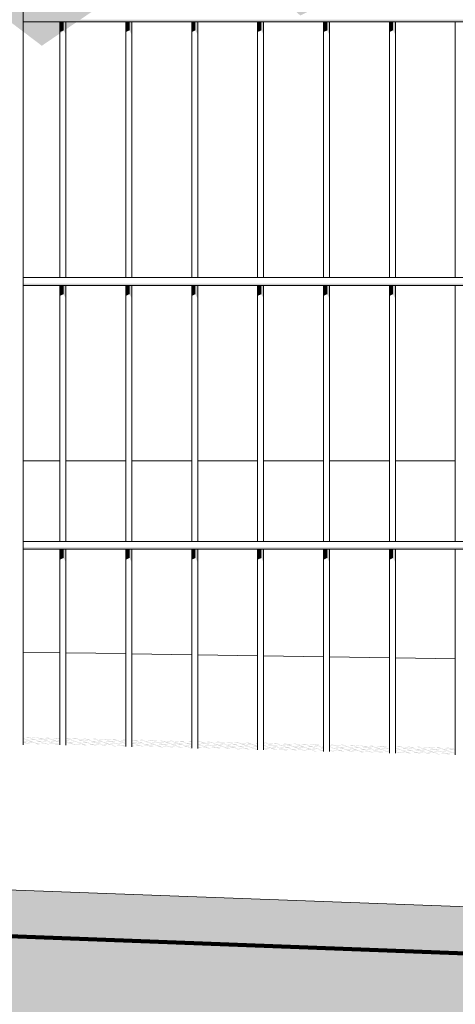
# Model space of a CAD drawing. Header units: metres. Extents: x -111 to -1, y -8 to 26.
# Tile 160 of 209: x -7.83 to -7.499, y -0.412 to 0.334. Entities that reach past the tile are written whole.
import ezdxf

# ---------------------------------------------------------------- set-up
doc = ezdxf.new("R2010")
doc.units = ezdxf.units.M
doc.header["$MEASUREMENT"] = 0
for name, color, linetype in [('40 Absturzsicherung', 7, 'Continuous'), ('60 Auffüllung gesamt', 7, 'Continuous'), ('60 Gelände 2D Übersicht', 7, 'Continuous'), ('60 Pflanzen außen', 7, 'Continuous'), ('80 Baukörperstudie', 7, 'Continuous'), ('94 Genehmigungsplanung Bemaßung', 7, 'Continuous')]:
    doc.layers.add(name, color=color, linetype=linetype)
doc.styles.add('ERSTELLTER_STIL_2', font='arial.ttf')
doc.dimstyles.new('ERSTELLTER_STIL__1', dxfattribs={"dimtxt": 0.25, "dimasz": 0.19, "dimexe": 0.18, "dimexo": 0.1, "dimgap": 0, "dimtad": 1, "dimtih": 1, "dimtoh": 1, "dimzin": 0, "dimdsep": 46, "dimtxsty": 'ERSTELLTER_STIL_2', "dimblk": 'ARROWHEAD_6', "dimblk1": 'ARROWHEAD_6', "dimblk2": 'ARROWHEAD_6', "dimcen": 0.09, "dimclrd": 7, "dimclre": 7, "dimclrt": 7, "dimazin": 0, "dimtfac": 1, "dimtdec": 4, "dimtmove": 0, "dimatfit": 3, "dimfxl": 1, "dimtolj": 1, "dimtzin": 0, "dimarcsym": 0})

# ---------------------------------------------------------------- blocks, each defined once
blk = doc.blocks.new('Laubbäume 27[6]_1', base_point=(-8.3502, -0.26678))
at = {"layer": '60 Pflanzen außen', "linetype": 'Continuous', "lineweight": 0, "true_color": 0xffffff}
blk.add_hatch(color=7, dxfattribs=at).paths.add_polyline_path([(-6.64752, 2.50646), (-6.8906, 2.5734), (-6.96756, 2.71812), (-7.12733, 2.91002), (-7.18542, 2.995), (-7.14426, 3.04708), (-7.09342, 3.00596), (-6.96027, 2.92919), (-6.96997, 2.81954), (-6.88766, 2.74556), (-6.80776, 2.84694), (-6.59229, 2.84966), (-6.57047, 3.08266), (-6.58014, 3.24714), (-6.53413, 3.36226), (-6.60675, 3.52126), (-6.74716, 3.60625), (-6.79558, 3.57885), (-6.81496, 3.52402), (-6.90625, 3.4876), (-6.93116, 3.62546), (-6.86336, 3.67754), (-6.77861, 3.81733), (-6.97954, 3.94828), (-6.93595, 4.14355), (-7.15867, 4.23952), (-7.24719, 4.35962), (-7.1661, 4.51419), (-7.24277, 4.83394), (-7.3857, 4.94448), (-7.49209, 4.98781), (-7.49292, 5.07974), (-7.55279, 5.21011), (-7.63106, 5.1785), (-7.73463, 5.25484), (-7.68589, 5.35888), (-7.64949, 5.50483), (-7.65905, 5.68246), (-7.7985, 5.69235), (-8.0234, 5.67094), (-8.19072, 5.63646), (-8.43624, 5.51818), (-8.46964, 5.38978), (-8.65561, 5.3569), (-8.67251, 5.30041), (-8.56553, 5.199), (-8.69627, 5.13651), (-8.78924, 5.12007), (-8.79215, 5.05428), (-8.88406, 5.01482), (-9.03041, 4.76483), (-9.00138, 4.58391), (-8.92875, 4.47206), (-8.90262, 4.36021), (-9.02173, 4.39312), (-9.14665, 4.4326), (-9.15877, 4.72866), (-9.33254, 4.92275), (-9.40808, 4.91289), (-9.59986, 4.54207), (-9.62892, 4.39976), (-9.72771, 4.27147), (-9.5678, 4.13856), (-9.3892, 3.94007), (-9.34933, 3.83147), (-9.41851, 3.71744), (-9.51047, 3.75446), (-9.56292, 3.81782), (-9.57159, 3.67116), (-9.61518, 3.5988), (-9.73895, 3.71082), (-9.86196, 3.72222), (-9.82015, 3.4759), (-10.09722, 3.42274), (-10.24688, 3.33857), (-10.30272, 3.13327), (-10.31385, 2.96437), (-10.30969, 2.74173), (-10.30134, 2.56647), (-10.10892, 2.37224), (-10.12566, 2.28698), (-10.02945, 2.20171), (-10.03364, 2.06908), (-9.93847, 1.91046), (-9.77847, 1.818), (-9.93746, 1.66643), (-9.87054, 1.53853), (-9.81196, 1.64274), (-9.72683, 1.69483), (-9.64881, 1.50535), (-9.66102, 1.36564), (-9.55378, 1.34511), (-9.69904, 1.2022), (-9.76181, 1.07905), (-9.75346, 0.85168), (-9.57966, 0.88449), (-9.40744, 0.79057), (-9.39496, 0.63716), (-9.28238, 0.47547), (-9.19328, 0.37266), (-9.11497, 0.42006), (-9.07026, 0.7085), (-9.02842, 0.77955), (-8.97265, 0.72033), (-8.90292, 0.74796), (-8.86257, 0.76139), (-8.87501, 0.92164), (-8.74949, 1.044), (-8.67977, 1.04399), (-8.52986, 0.98477), (-8.46711, 0.96897), (-8.29581, 0.81647), (-8.25052, 0.49709), (-8.28452, 0.38212), (-8.26188, 0.22882), (-8.27322, 0.08829), (-8.26189, 0.04997), (-8.27323, -0.01391), (-8.2619, -0.02668), (-8.28458, -0.17998), (-8.30725, -0.23108), (-8.26192, -0.21831), (-8.23926, -0.19276), (-8.1826, -0.23109), (-8.14861, -0.21832), (-8.13728, -0.20555), (-8.10328, -0.2311), (-8.09195, -0.24388), (-8.04663, -0.2311), (-8.01263, -0.23111), (-8.04662, -0.16723), (-8.0576, 0.09315), (-8.04659, 0.20324), (-8.05792, 0.21602), (-8.04658, 0.22879), (-8.06923, 0.3821), (-8.05255, 0.4573), (-7.94306, 0.413), (-7.8131, 0.31465), (-7.76952, 0.34425), (-7.75376, 0.41662), (-7.7085, 0.47254), (-7.67655, 0.3903), (-7.61702, 0.33762), (-7.54569, 0.37321), (-7.52194, 0.49337), (-7.53725, 0.72538), (-7.46144, 0.69769), (-7.48176, 0.80343), (-7.4207, 0.85825), (-7.39706, 0.93608), (-7.3153, 0.94428), (-7.30627, 0.87211), (-7.24777, 0.83099), (-7.24173, 0.69849), (-7.14894, 0.56142), (-7.02787, 0.73959), (-7.08636, 0.89722), (-7.21581, 1.09558), (-7.15493, 1.13251), (-6.98346, 0.93376), (-6.90881, 0.96345), (-7.0359, 1.15306), (-7.03428, 1.31754), (-6.95519, 1.26042), (-6.82, 1.40889), (-6.92085, 1.63962), (-6.86646, 1.65332), (-6.77358, 1.60306), (-6.69789, 1.67275), (-6.7711, 1.93568), (-6.71148, 2.04265), (-6.60978, 2.14133), (-6.58905, 2.27005)])
blk = doc.blocks.new('*D122', base_point=(-27236.13209, 0))
at = {"layer": '94 Genehmigungsplanung Bemaßung', "color": 7, "linetype": 'Continuous', "lineweight": 13}
for p, q in [((-17.34109, 9.38425), (-17.34109, 9.75925)), ((-2.34191, 9.38425), (-2.34191, 9.75925)), ((-17.24109, 9.67175), (-17.44109, 9.47175)), ((-2.44191, 9.47175), (-2.24191, 9.67175)), ((-17.34109, 9.57175), (-2.34191, 9.57175)), ((-2.34191, 9.57175), (-2.19191, 9.57175))]:
    blk.add_line(p, q, dxfattribs=at)
at = {"layer": '94 Genehmigungsplanung Bemaßung', "color": 7, "lineweight": 13, "insert": (-10.27049, 9.62175), "char_height": 0.25, "attachment_point": 7, "style": 'ERSTELLTER_STIL_2'}
blk.add_mtext('\\A1;{\\pql;\\fArial|b0|i0|c0|p0;\\W1.000000;15,00}', dxfattribs=at)
blk = doc.blocks.new('ARROWHEAD_6')
at = {"color": 0, "linetype": 'Continuous', "lineweight": 0}
for p, q in [((-0.5, -0.5), (0.5, 0.5)), ((0, 0), (-1, 0))]:
    blk.add_line(p, q, dxfattribs=at)

msp = doc.modelspace()

# ---------------------------------------------------------------- hatches: boundary and pattern name
at = {"layer": '40 Absturzsicherung', "linetype": 'Continuous', "lineweight": 0, "true_color": 0x000000}
for points in [[(-7.82734, 0.33441), (-7.82734, 0.33291), (-6.3427, 0.33291), (-6.3427, 0.33441)], [(-7.79936, 0.33291), (-7.79936, 0.32504), (-7.79657, 0.32632), (-7.79657, 0.33291)], [(-7.79484, 0.33291), (-7.79657, 0.33291), (-7.79657, 0.32632), (-7.79484, 0.32296)], [(-7.74936, 0.32504), (-7.74657, 0.32632), (-7.74657, 0.33291), (-7.74936, 0.33291)], [(-7.74657, 0.32632), (-7.74484, 0.32296), (-7.74484, 0.33291), (-7.74657, 0.33291)], [(-7.69936, 0.32504), (-7.69657, 0.32632), (-7.69657, 0.33291), (-7.69936, 0.33291)], [(-7.69657, 0.32632), (-7.69484, 0.32296), (-7.69484, 0.33291), (-7.69657, 0.33291)], [(-7.64936, 0.32504), (-7.64657, 0.32632), (-7.64657, 0.33291), (-7.64936, 0.33291)], [(-7.64657, 0.32632), (-7.64484, 0.32296), (-7.64484, 0.33291), (-7.64657, 0.33291)], [(-7.59936, 0.32504), (-7.59657, 0.32632), (-7.59657, 0.33291), (-7.59936, 0.33291)], [(-7.59657, 0.32632), (-7.59484, 0.32296), (-7.59484, 0.33291), (-7.59657, 0.33291)], [(-7.54936, 0.33291), (-7.54936, 0.32504), (-7.54657, 0.32632), (-7.54657, 0.33291)], [(-7.54657, 0.32632), (-7.54484, 0.32296), (-7.54484, 0.33291), (-7.54657, 0.33291)], [(-7.82734, 0.13441), (-7.82734, 0.13291), (-6.3427, 0.13291), (-6.3427, 0.13441)], [(-7.79936, 0.13291), (-7.79936, 0.12504), (-7.79657, 0.12632), (-7.79657, 0.13291)], [(-7.79484, 0.13291), (-7.79657, 0.13291), (-7.79657, 0.12632), (-7.79484, 0.12296)], [(-7.74936, 0.12504), (-7.74657, 0.12632), (-7.74657, 0.13291), (-7.74936, 0.13291)], [(-7.74657, 0.12632), (-7.74484, 0.12296), (-7.74484, 0.13291), (-7.74657, 0.13291)], [(-7.69936, 0.12504), (-7.69657, 0.12632), (-7.69657, 0.13291), (-7.69936, 0.13291)], [(-7.69657, 0.12632), (-7.69484, 0.12296), (-7.69484, 0.13291), (-7.69657, 0.13291)], [(-7.64936, 0.12504), (-7.64657, 0.12632), (-7.64657, 0.13291), (-7.64936, 0.13291)], [(-7.64657, 0.12632), (-7.64484, 0.12296), (-7.64484, 0.13291), (-7.64657, 0.13291)], [(-7.59936, 0.13291), (-7.59936, 0.12504), (-7.59657, 0.12632), (-7.59657, 0.13291)], [(-7.59657, 0.12632), (-7.59484, 0.12296), (-7.59484, 0.13291), (-7.59657, 0.13291)], [(-7.54936, 0.13291), (-7.54936, 0.12504), (-7.54657, 0.12632), (-7.54657, 0.13291)], [(-7.54657, 0.12632), (-7.54484, 0.12296), (-7.54484, 0.13291), (-7.54657, 0.13291)], [(-7.82734, -0.06559), (-7.82734, -0.06709), (-6.3427, -0.06709), (-6.3427, -0.06559)], [(-7.79936, -0.06709), (-7.79936, -0.07496), (-7.79657, -0.07368), (-7.79657, -0.06709)], [(-7.79657, -0.06709), (-7.79657, -0.07368), (-7.79484, -0.07704), (-7.79484, -0.06709)], [(-7.74936, -0.06709), (-7.74936, -0.07496), (-7.74657, -0.07368), (-7.74657, -0.06709)], [(-7.74657, -0.06709), (-7.74657, -0.07368), (-7.74484, -0.07704), (-7.74484, -0.06709)], [(-7.69936, -0.07496), (-7.69657, -0.07368), (-7.69657, -0.06709), (-7.69936, -0.06709)], [(-7.69657, -0.06709), (-7.69657, -0.07368), (-7.69484, -0.07704), (-7.69484, -0.06709)], [(-7.64936, -0.06709), (-7.64936, -0.07496), (-7.64657, -0.07368), (-7.64657, -0.06709)], [(-7.64657, -0.06709), (-7.64657, -0.07368), (-7.64484, -0.07704), (-7.64484, -0.06709)], [(-7.59936, -0.06709), (-7.59936, -0.07496), (-7.59657, -0.07368), (-7.59657, -0.06709)], [(-7.59657, -0.07368), (-7.59484, -0.07704), (-7.59484, -0.06709), (-7.59657, -0.06709)], [(-7.54657, -0.06709), (-7.54936, -0.06709), (-7.54936, -0.07496), (-7.54657, -0.07368)], [(-7.54657, -0.07368), (-7.54484, -0.07704), (-7.54484, -0.06709), (-7.54657, -0.06709)]]:
    msp.add_hatch(color=18, dxfattribs=at).paths.add_polyline_path(points)
at = {"layer": '60 Auffüllung gesamt', "linetype": 'Continuous', "lineweight": 18, "true_color": 0xffa8a8}
h = msp.add_hatch(dxfattribs=at)
h.set_pattern_fill('Boden__gewachsen_0001', color=21, style=0, pattern_type=2)
h.set_pattern_definition([(45, (-27236.1321, 0), (-0.2121320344, 0.2121320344), []), (45, (-27236.2028, 0.0707), (-0.424264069, 0.424264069), []), (45, (-27236.2735, 0.1414), (-0.424264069, 0.424264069), []), (135, (-27236.34423, 0.21213), (0.07071067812, 0.07071067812), [0.3, -0.3])])
h.paths.add_polyline_path([(-111.24357, -1.57011), (-104.7799, -1.5203), (-101.31768, -1.52609), (-81.13487, -1.68587), (-78.0305, -1.69231), (-73.09244, -1.29729), (-53.27611, -1.46265), (-37.93929, -1.20314), (-33.92505, -1.57994), (-30.57583, -1.539), (-30.52972, -1.53984), (-18.28291, -1.49433), (-18.17565, -1.49625), (-18.06839, -1.4982), (-17.96123, -1.50016), (-17.85431, -1.50214), (-17.74775, -1.50414), (-10.34333, -1.38075), (-2.34802, -1.24921), (-2.34802, -2.5), (-2.34191, -2.5), (-2.34191, -0.52415), (-2.7288, -0.51455), (-3.17547, -0.498), (-3.1746, -0.4985), (-3.1746, -0.5015), (-3.1772, -0.503), (-3.1798, -0.5015), (-3.1798, -0.4985), (-3.17872, -0.49788), (-3.18723, -0.49756), (-3.1856, -0.4985), (-3.1856, -0.5015), (-3.1882, -0.503), (-3.1908, -0.5015), (-3.1908, -0.4985), (-3.18906, -0.49749), (-16.61655, 0), (-17.18371, 0), (-17.23666, -0.00037), (-60.0718, -0.00885), (-60.91338, 0), (-63.38529, 0), (-64.41347, -0.00889), (-107.71378, -0.02367), (-108.63913, -0.02371), (-108.90479, -0.06194), (-111.24357, -0.84382)])
h.paths.add_polyline_path([(-10.9964, -0.56071), (-10.9938, -0.55921), (-10.9912, -0.56071), (-10.9912, -0.56371), (-10.9938, -0.56521), (-10.9964, -0.56371)], flags=0)
h.paths.add_polyline_path([(-10.9938, -0.76521), (-10.9964, -0.76371), (-10.9964, -0.76071), (-10.9938, -0.75921), (-10.9912, -0.76071), (-10.9912, -0.76371)], flags=0)
h.paths.add_polyline_path([(-10.9964, -0.36371), (-10.9964, -0.36071), (-10.9938, -0.35921), (-10.9912, -0.36071), (-10.9912, -0.36371), (-10.9938, -0.36521)], flags=0)
h.paths.add_polyline_path([(-10.9828, -0.56521), (-10.9854, -0.56371), (-10.9854, -0.56071), (-10.9828, -0.55921), (-10.9802, -0.56071), (-10.9802, -0.56371)], flags=0)
h.paths.add_polyline_path([(-10.9854, -0.36071), (-10.9828, -0.35921), (-10.9802, -0.36071), (-10.9802, -0.36371), (-10.9828, -0.36521), (-10.9854, -0.36371)], flags=0)
h.paths.add_polyline_path([(-10.9854, -0.76071), (-10.9828, -0.75921), (-10.9802, -0.76071), (-10.9802, -0.76371), (-10.9828, -0.76521), (-10.9854, -0.76371)], flags=0)
h.paths.add_polyline_path([(-3.1908, -1.0985), (-3.1882, -1.097), (-3.1856, -1.0985), (-3.1856, -1.1015), (-3.1882, -1.103), (-3.1908, -1.1015)], flags=0)
h.paths.add_polyline_path([(-3.1908, -0.7015), (-3.1908, -0.6985), (-3.1882, -0.697), (-3.1856, -0.6985), (-3.1856, -0.7015), (-3.1882, -0.703)], flags=0)
h.paths.add_polyline_path([(-3.1908, -0.8985), (-3.1882, -0.897), (-3.1856, -0.8985), (-3.1856, -0.9015), (-3.1882, -0.903), (-3.1908, -0.9015)], flags=0)
h.paths.add_polyline_path([(-3.1798, -0.7015), (-3.1798, -0.6985), (-3.1772, -0.697), (-3.1746, -0.6985), (-3.1746, -0.7015), (-3.1772, -0.703)], flags=0)
h.paths.add_polyline_path([(-3.1798, -1.1015), (-3.1798, -1.0985), (-3.1772, -1.097), (-3.1746, -1.0985), (-3.1746, -1.1015), (-3.1772, -1.103)], flags=0)
h.paths.add_polyline_path([(-3.1798, -0.8985), (-3.1772, -0.897), (-3.1746, -0.8985), (-3.1746, -0.9015), (-3.1772, -0.903), (-3.1798, -0.9015)], flags=0)
at = {"layer": '60 Auffüllung gesamt', "linetype": 'Continuous', "lineweight": 0, "true_color": 0x000000}
for points in [[(-7.82734, -0.20943), (-7.79936, -0.21038), (-7.79936, -0.21032), (-7.82734, -0.20937)], [(-7.82734, -0.20996), (-7.81923, -0.21016), (-7.79936, -0.21084), (-7.79936, -0.21078), (-7.8127, -0.21033), (-7.79936, -0.21065), (-7.79936, -0.21059), (-7.81985, -0.21008), (-7.82344, -0.20996), (-7.79936, -0.21055), (-7.79936, -0.21049), (-7.82734, -0.2098), (-7.82734, -0.20989), (-7.82637, -0.20992), (-7.82734, -0.2099)], [(-7.82734, -0.21029), (-7.82734, -0.21035), (-7.79936, -0.2113), (-7.79936, -0.21124)], [(-7.82734, -0.21081), (-7.79936, -0.21176), (-7.79936, -0.2117), (-7.82734, -0.21074)], [(-7.82734, -0.21115), (-7.79936, -0.21184), (-7.79936, -0.21178), (-7.82734, -0.21109)], [(-7.79936, -0.21221), (-7.79936, -0.21215), (-7.82203, -0.21138), (-7.79936, -0.21194), (-7.79936, -0.21188), (-7.82734, -0.21119), (-7.82734, -0.21126)], [(-7.79936, -0.21267), (-7.79936, -0.21261), (-7.82734, -0.21166), (-7.82734, -0.21172)], [(-7.82734, -0.21237), (-7.82734, -0.21244), (-7.79948, -0.21313), (-7.79936, -0.21313), (-7.79936, -0.21306), (-7.8001, -0.21304), (-7.82734, -0.21212), (-7.82734, -0.21218), (-7.80663, -0.21288)], [(-7.82734, -0.21247), (-7.82734, -0.21254), (-7.79936, -0.21323), (-7.79936, -0.21316)], [(-7.82734, -0.21264), (-7.79936, -0.21359), (-7.79936, -0.21353), (-7.82734, -0.21258)], [(-7.82734, -0.2131), (-7.79936, -0.21405), (-7.79936, -0.21399), (-7.82734, -0.21304)], [(-7.82734, -0.21376), (-7.82734, -0.21383), (-7.79936, -0.21452), (-7.79936, -0.21444), (-7.80228, -0.21435), (-7.79936, -0.21442), (-7.79936, -0.21435), (-7.80942, -0.2141), (-7.82734, -0.21349), (-7.82734, -0.21355), (-7.81595, -0.21394), (-7.82734, -0.21366), (-7.82734, -0.21373), (-7.80881, -0.21418), (-7.80521, -0.21431)], [(-7.82734, -0.21395), (-7.82734, -0.21401), (-7.79936, -0.21496), (-7.79936, -0.2149)], [(-7.82734, -0.21441), (-7.82734, -0.21447), (-7.80963, -0.21507), (-7.80298, -0.21524)], [(-7.80947, -0.21508), (-7.79936, -0.21542), (-7.79936, -0.21536), (-7.80282, -0.21524)], [(-7.79484, -0.21077), (-7.77009, -0.21138), (-7.74936, -0.21208), (-7.74936, -0.21202), (-7.76356, -0.21154), (-7.74936, -0.21189), (-7.74936, -0.21182), (-7.7707, -0.21129), (-7.7743, -0.21117), (-7.74936, -0.21179), (-7.74936, -0.21172), (-7.78145, -0.21093), (-7.79484, -0.21047), (-7.79484, -0.21054), (-7.78797, -0.21077), (-7.79484, -0.2106), (-7.79484, -0.21067), (-7.78083, -0.21101), (-7.77723, -0.21113), (-7.79484, -0.2107)], [(-7.79484, -0.21099), (-7.74936, -0.21254), (-7.74936, -0.21248), (-7.79484, -0.21093)], [(-7.79484, -0.21145), (-7.74936, -0.213), (-7.74936, -0.21294), (-7.79484, -0.21139)], [(-7.79484, -0.21205), (-7.77941, -0.21243), (-7.74936, -0.21346), (-7.74936, -0.21339), (-7.77289, -0.2126), (-7.74936, -0.21318), (-7.74936, -0.21311), (-7.78003, -0.21235), (-7.78363, -0.21223), (-7.74936, -0.21308), (-7.74936, -0.21301), (-7.79077, -0.21199), (-7.79484, -0.21185), (-7.79484, -0.21195), (-7.79015, -0.21207), (-7.78656, -0.21219), (-7.79484, -0.21199)], [(-7.79484, -0.21237), (-7.74936, -0.21391), (-7.74936, -0.21385), (-7.79484, -0.21231)], [(-7.79484, -0.21317), (-7.79484, -0.21334), (-7.78874, -0.21349), (-7.74936, -0.21483), (-7.74936, -0.21477), (-7.78221, -0.21365), (-7.74936, -0.21446), (-7.74936, -0.2144), (-7.78936, -0.21341), (-7.79295, -0.21329), (-7.75034, -0.21434), (-7.74936, -0.21437), (-7.74936, -0.2143), (-7.75096, -0.21426), (-7.79484, -0.21277), (-7.79484, -0.21283), (-7.75748, -0.2141)], [(-7.79484, -0.21374), (-7.74936, -0.21529), (-7.74936, -0.21523), (-7.79484, -0.21368)], [(-7.79484, -0.21466), (-7.74936, -0.2162), (-7.74936, -0.21614), (-7.79154, -0.21471), (-7.74936, -0.21575), (-7.74936, -0.21568), (-7.74954, -0.21568), (-7.75314, -0.21556), (-7.74936, -0.21565), (-7.74936, -0.21558), (-7.76028, -0.21531), (-7.79484, -0.21414), (-7.79484, -0.2142), (-7.76681, -0.21515), (-7.79484, -0.21446), (-7.79484, -0.21453), (-7.75966, -0.2154), (-7.75607, -0.21552), (-7.79484, -0.21456)], [(-7.79484, -0.21506), (-7.79484, -0.21512), (-7.75963, -0.21631), (-7.75299, -0.21648)], [(-7.79472, -0.21005), (-7.79474, -0.21008), (-7.74936, -0.21162), (-7.74936, -0.21156), (-7.79197, -0.21011)], [(-7.75947, -0.21632), (-7.74936, -0.21666), (-7.74936, -0.2166), (-7.75283, -0.21648)], [(-7.74484, -0.21132), (-7.69936, -0.21286), (-7.69936, -0.2128), (-7.74283, -0.21133), (-7.74484, -0.21128)], [(-7.74484, -0.21193), (-7.74484, -0.212), (-7.72094, -0.21259), (-7.69936, -0.21332), (-7.69936, -0.21326), (-7.71442, -0.21275), (-7.69936, -0.21312), (-7.69936, -0.21305), (-7.72156, -0.21251), (-7.72516, -0.21238), (-7.69936, -0.21302), (-7.69936, -0.21295), (-7.7323, -0.21214), (-7.74484, -0.21172), (-7.74484, -0.21178), (-7.73883, -0.21198), (-7.74484, -0.21183), (-7.74484, -0.2119), (-7.73168, -0.21222), (-7.72809, -0.21235)], [(-7.74484, -0.21223), (-7.69936, -0.21378), (-7.69936, -0.21372), (-7.74484, -0.21217)], [(-7.69936, -0.21424), (-7.69936, -0.21418), (-7.74484, -0.21263), (-7.74484, -0.21269)], [(-7.74484, -0.21322), (-7.74484, -0.21329), (-7.73027, -0.21365), (-7.69936, -0.2147), (-7.69936, -0.21464), (-7.72374, -0.21381), (-7.69936, -0.21441), (-7.69936, -0.21434), (-7.73089, -0.21356), (-7.73448, -0.21344), (-7.69936, -0.21431), (-7.69936, -0.21424), (-7.74163, -0.2132), (-7.74484, -0.21309), (-7.74484, -0.21319), (-7.74101, -0.21328), (-7.73742, -0.2134)], [(-7.69936, -0.21516), (-7.69936, -0.21509), (-7.74484, -0.21355), (-7.74484, -0.21361)], [(-7.74484, -0.21441), (-7.74484, -0.21457), (-7.7396, -0.2147), (-7.69936, -0.21607), (-7.69936, -0.21601), (-7.73307, -0.21486), (-7.69936, -0.2157), (-7.69936, -0.21563), (-7.74021, -0.21462), (-7.74381, -0.2145), (-7.70119, -0.21555), (-7.69936, -0.21561), (-7.69936, -0.21553), (-7.70181, -0.21547), (-7.74484, -0.21401), (-7.74484, -0.21407), (-7.70834, -0.21531)], [(-7.74484, -0.21498), (-7.69936, -0.21653), (-7.69936, -0.21647), (-7.74484, -0.21492)], [(-7.74484, -0.2158), (-7.74484, -0.2159), (-7.69936, -0.21745), (-7.69936, -0.21739), (-7.7424, -0.21592), (-7.69978, -0.21697), (-7.69936, -0.21699), (-7.69936, -0.21692), (-7.7004, -0.21689), (-7.70399, -0.21677), (-7.69936, -0.21688), (-7.69936, -0.21682), (-7.71114, -0.21653), (-7.74484, -0.21538), (-7.74484, -0.21544), (-7.71767, -0.21637), (-7.74484, -0.2157), (-7.74484, -0.21576), (-7.71052, -0.21661), (-7.70693, -0.21673)], [(-7.74484, -0.21636), (-7.70962, -0.21756), (-7.70298, -0.21772), (-7.74484, -0.2163)], [(-7.69484, -0.21256), (-7.64936, -0.21411), (-7.64936, -0.21404), (-7.69368, -0.21254), (-7.69484, -0.21251)], [(-7.69484, -0.21323), (-7.6718, -0.2138), (-7.64936, -0.21456), (-7.64936, -0.2145), (-7.66527, -0.21396), (-7.64936, -0.21435), (-7.64936, -0.21429), (-7.67242, -0.21372), (-7.67601, -0.2136), (-7.64936, -0.21425), (-7.64936, -0.21419), (-7.68316, -0.21335), (-7.69484, -0.21296), (-7.69484, -0.21302), (-7.68969, -0.21319), (-7.69484, -0.21307), (-7.69484, -0.21313), (-7.68254, -0.21344), (-7.67895, -0.21356), (-7.69484, -0.21317)], [(-7.64936, -0.21502), (-7.64936, -0.21496), (-7.69484, -0.21342), (-7.69484, -0.21348)], [(-7.69484, -0.21445), (-7.69484, -0.21452), (-7.68113, -0.21486), (-7.64936, -0.21594), (-7.64936, -0.21588), (-7.6746, -0.21502), (-7.64936, -0.21564), (-7.64936, -0.21558), (-7.68175, -0.21478), (-7.68534, -0.21465), (-7.64936, -0.21554), (-7.64936, -0.21542), (-7.69484, -0.21387), (-7.69484, -0.21393), (-7.64987, -0.21546), (-7.69249, -0.21441), (-7.69484, -0.21433), (-7.69484, -0.21442), (-7.69187, -0.21449), (-7.68827, -0.21462)], [(-7.69484, -0.21485), (-7.64936, -0.2164), (-7.64936, -0.21634), (-7.69484, -0.21479)], [(-7.69484, -0.21581), (-7.69045, -0.21592), (-7.64936, -0.21731), (-7.64936, -0.21725), (-7.68393, -0.21608), (-7.64936, -0.21693), (-7.64936, -0.21686), (-7.69107, -0.21583), (-7.69467, -0.21571), (-7.65205, -0.21676), (-7.64936, -0.21685), (-7.64936, -0.21676), (-7.65267, -0.21668), (-7.69484, -0.21525), (-7.69484, -0.21531), (-7.6592, -0.21652), (-7.69484, -0.21564)], [(-7.69484, -0.21616), (-7.69484, -0.21623), (-7.64936, -0.21777), (-7.64936, -0.21771)], [(-7.64484, -0.2138), (-7.59936, -0.21535), (-7.59936, -0.21529), (-7.64454, -0.21375), (-7.64484, -0.21374)], [(-7.64484, -0.21447), (-7.62266, -0.21501), (-7.59936, -0.21581), (-7.59936, -0.21574), (-7.61613, -0.21517), (-7.59936, -0.21559), (-7.59936, -0.21552), (-7.62328, -0.21493), (-7.62687, -0.21481), (-7.59936, -0.21549), (-7.59936, -0.21542), (-7.63402, -0.21457), (-7.64484, -0.2142), (-7.64484, -0.21426), (-7.64054, -0.21441), (-7.64484, -0.2143), (-7.64484, -0.21437), (-7.6334, -0.21465), (-7.6298, -0.21477), (-7.64484, -0.2144)], [(-7.64484, -0.21466), (-7.64484, -0.21472), (-7.59936, -0.21626), (-7.59936, -0.2162)], [(-7.64484, -0.21569), (-7.64484, -0.21575), (-7.63198, -0.21607), (-7.59936, -0.21718), (-7.59936, -0.21712), (-7.62546, -0.21623), (-7.59936, -0.21688), (-7.59936, -0.21681), (-7.6326, -0.21599), (-7.6362, -0.21587), (-7.59936, -0.21678), (-7.59936, -0.21666), (-7.64484, -0.21511), (-7.64484, -0.21518), (-7.60073, -0.21668), (-7.64334, -0.21562), (-7.64484, -0.21557), (-7.64484, -0.21565), (-7.64273, -0.21571), (-7.63913, -0.21583)], [(-7.59936, -0.21764), (-7.59936, -0.21758), (-7.64484, -0.21603), (-7.64484, -0.21609)], [(-7.59484, -0.21504), (-7.54936, -0.21659), (-7.54936, -0.21653), (-7.59484, -0.21498)], [(-7.59484, -0.2157), (-7.57352, -0.21623), (-7.54936, -0.21705), (-7.54936, -0.21699), (-7.56699, -0.21639), (-7.54936, -0.21682), (-7.54936, -0.21675), (-7.57413, -0.21614), (-7.57773, -0.21602), (-7.54936, -0.21672), (-7.54936, -0.21665), (-7.58487, -0.21578), (-7.59484, -0.21544), (-7.59484, -0.2155), (-7.5914, -0.21562), (-7.59484, -0.21553), (-7.59484, -0.2156), (-7.58426, -0.21586), (-7.58066, -0.21598), (-7.59484, -0.21563)], [(-7.59484, -0.2159), (-7.59484, -0.21596), (-7.54936, -0.2175), (-7.54936, -0.21744)], [(-7.59484, -0.21692), (-7.59484, -0.21699), (-7.58284, -0.21728), (-7.54936, -0.21842), (-7.54936, -0.21836), (-7.57631, -0.21744), (-7.54936, -0.21811), (-7.54936, -0.21804), (-7.58346, -0.2172), (-7.58705, -0.21708), (-7.54936, -0.21801), (-7.54936, -0.2179), (-7.59484, -0.21636), (-7.59484, -0.21642), (-7.55158, -0.21789), (-7.5942, -0.21684), (-7.59484, -0.21681), (-7.59484, -0.21689), (-7.59358, -0.21692), (-7.58999, -0.21704)], [(-7.54484, -0.21628), (-7.49936, -0.21783), (-7.49936, -0.21777), (-7.54484, -0.21622)], [(-7.70946, -0.21756), (-7.69936, -0.2179), (-7.69936, -0.21784), (-7.70282, -0.21773)], [(-7.69484, -0.21714), (-7.64936, -0.21869), (-7.64936, -0.21863), (-7.69325, -0.21713), (-7.65064, -0.21819), (-7.64936, -0.21823), (-7.64936, -0.21815), (-7.65126, -0.2181), (-7.65485, -0.21798), (-7.64936, -0.21812), (-7.64936, -0.21805), (-7.662, -0.21774), (-7.69484, -0.21662), (-7.69484, -0.21668), (-7.66852, -0.21758), (-7.69484, -0.21693), (-7.69484, -0.217), (-7.66138, -0.21782), (-7.65778, -0.21794), (-7.69484, -0.21703)], [(-7.69484, -0.2176), (-7.65963, -0.2188), (-7.65298, -0.21896), (-7.69484, -0.21754)], [(-7.65947, -0.2188), (-7.64936, -0.21915), (-7.64936, -0.21908), (-7.65283, -0.21897)], [(-7.64484, -0.21687), (-7.64484, -0.21694), (-7.60291, -0.21798), (-7.59936, -0.2181), (-7.59936, -0.218), (-7.60353, -0.21789), (-7.64484, -0.21649), (-7.64484, -0.21655), (-7.61005, -0.21773)], [(-7.64484, -0.21695), (-7.64484, -0.21704), (-7.64131, -0.21713), (-7.59936, -0.21855), (-7.59936, -0.21849), (-7.63478, -0.21729), (-7.59936, -0.21816), (-7.59936, -0.2181), (-7.64193, -0.21705)], [(-7.64484, -0.21747), (-7.59936, -0.21901), (-7.59936, -0.21895), (-7.64484, -0.21741)], [(-7.59936, -0.21993), (-7.59936, -0.21987), (-7.64411, -0.21835), (-7.60149, -0.2194), (-7.59936, -0.21947), (-7.59936, -0.21938), (-7.60211, -0.21932), (-7.60571, -0.21919), (-7.59936, -0.21935), (-7.59936, -0.21928), (-7.61285, -0.21895), (-7.64484, -0.21786), (-7.64484, -0.21792), (-7.61938, -0.21879), (-7.64484, -0.21816), (-7.64484, -0.21823), (-7.61224, -0.21903), (-7.60864, -0.21916), (-7.64484, -0.21826), (-7.64484, -0.21838)], [(-7.64484, -0.21884), (-7.60963, -0.22004), (-7.60299, -0.2202), (-7.64484, -0.21878)], [(-7.60283, -0.22021), (-7.60948, -0.22004), (-7.59936, -0.22039), (-7.59936, -0.22033)], [(-7.59484, -0.21727), (-7.59484, -0.21733), (-7.54936, -0.21888), (-7.54936, -0.21882)], [(-7.59484, -0.21819), (-7.59484, -0.21827), (-7.59217, -0.21834), (-7.54936, -0.2198), (-7.54936, -0.21973), (-7.58564, -0.2185), (-7.54936, -0.2194), (-7.54936, -0.21923), (-7.55438, -0.21911), (-7.59484, -0.21773), (-7.59484, -0.21779), (-7.56091, -0.21894), (-7.59484, -0.21811), (-7.59484, -0.21817), (-7.55377, -0.21919), (-7.55017, -0.21931), (-7.59279, -0.21826)], [(-7.54936, -0.22025), (-7.54936, -0.22019), (-7.59484, -0.21865), (-7.59484, -0.21871)], [(-7.59484, -0.2195), (-7.59484, -0.21956), (-7.55235, -0.22061), (-7.54936, -0.22071), (-7.54936, -0.22062), (-7.55297, -0.22053), (-7.55656, -0.22041), (-7.54936, -0.22058), (-7.54936, -0.22052), (-7.56371, -0.22016), (-7.59484, -0.21911), (-7.59484, -0.21917), (-7.57024, -0.22), (-7.59484, -0.2194), (-7.59484, -0.21946), (-7.56309, -0.22025), (-7.5595, -0.22037)], [(-7.54936, -0.22117), (-7.54936, -0.22111), (-7.59484, -0.21956), (-7.59484, -0.21962)], [(-7.59484, -0.22008), (-7.55962, -0.22128), (-7.55298, -0.22144), (-7.59484, -0.22002)], [(-7.54936, -0.22163), (-7.54936, -0.22157), (-7.55284, -0.22145), (-7.55948, -0.22128)], [(-7.54484, -0.21687), (-7.54484, -0.21693), (-7.52437, -0.21744), (-7.49936, -0.21829), (-7.49936, -0.21823), (-7.51784, -0.2176), (-7.49936, -0.21805), (-7.49936, -0.21799), (-7.52499, -0.21736), (-7.52859, -0.21723), (-7.49936, -0.21795), (-7.49936, -0.21789), (-7.53573, -0.21699), (-7.54484, -0.21668), (-7.54484, -0.21674), (-7.54226, -0.21683), (-7.54484, -0.21677), (-7.54484, -0.21683), (-7.53511, -0.21707), (-7.53152, -0.21719)], [(-7.54484, -0.2172), (-7.49936, -0.21875), (-7.49936, -0.21869), (-7.54484, -0.21714)], [(-7.54484, -0.21815), (-7.54484, -0.21822), (-7.5337, -0.2185), (-7.49936, -0.21966), (-7.49936, -0.2196), (-7.52717, -0.21866), (-7.49936, -0.21934), (-7.49936, -0.21928), (-7.53432, -0.21841), (-7.53791, -0.21829), (-7.49936, -0.21924), (-7.49936, -0.21914), (-7.54484, -0.2176), (-7.54484, -0.21766), (-7.50244, -0.2191), (-7.54484, -0.21805), (-7.54484, -0.21812), (-7.54444, -0.21813), (-7.54084, -0.21825)], [(-7.54484, -0.21857), (-7.49936, -0.22012), (-7.49936, -0.22006), (-7.54484, -0.21851)], [(-7.54484, -0.21951), (-7.54303, -0.21955), (-7.49936, -0.22104), (-7.49936, -0.22098), (-7.5365, -0.21971), (-7.49936, -0.22063), (-7.49936, -0.22046), (-7.50524, -0.22032), (-7.54484, -0.21897), (-7.54484, -0.21903), (-7.51177, -0.22016), (-7.54484, -0.21934), (-7.54484, -0.21941), (-7.50462, -0.2204), (-7.50103, -0.22052), (-7.54364, -0.21947), (-7.54484, -0.21943)], [(-7.54484, -0.21995), (-7.49936, -0.22149), (-7.49936, -0.22143), (-7.54484, -0.21989)], [(-7.54484, -0.22073), (-7.54484, -0.2208), (-7.50321, -0.22182), (-7.49936, -0.22195), (-7.49936, -0.22185), (-7.50383, -0.22174), (-7.50742, -0.22162), (-7.49936, -0.22182), (-7.49936, -0.22175), (-7.51457, -0.22138), (-7.54484, -0.22035), (-7.54484, -0.22041), (-7.52109, -0.22121), (-7.54484, -0.22063), (-7.54484, -0.2207), (-7.51395, -0.22146), (-7.51035, -0.22158)], [(-7.54484, -0.22087), (-7.49936, -0.22241), (-7.49936, -0.22235), (-7.54484, -0.2208)], [(-7.54484, -0.22132), (-7.50963, -0.22252), (-7.50299, -0.22269), (-7.54484, -0.22126)], [(-7.50283, -0.22269), (-7.50947, -0.22253), (-7.49936, -0.22287), (-7.49936, -0.22281)], [(-7.49988, -0.21735), (-7.49936, -0.21737), (-7.49936, -0.21734), (-7.49987, -0.21733)]]:
    msp.add_hatch(color=18, dxfattribs=at).paths.add_polyline_path(points)

# ---------------------------------------------------------------- linework, layer by layer
at = {"layer": '40 Absturzsicherung', "color": 7, "linetype": 'Continuous', "lineweight": 13}
for p, q in [((-7.82734, -0.21534), (-7.82734, 0.63191)), ((-7.82734, 0.33291), (-6.34269, 0.33291)), ((-7.79936, 0.13891), (-7.79936, 0.33291)), ((-7.79484, 0.13891), (-7.79484, 0.33291)), ((-7.74936, 0.13891), (-7.74936, 0.33291)), ((-7.74484, 0.13891), (-7.74484, 0.33291)), ((-7.69936, 0.13891), (-7.69936, 0.33291)), ((-7.69484, 0.13891), (-7.69484, 0.33291)), ((-7.64936, 0.13891), (-7.64936, 0.33291)), ((-7.64484, 0.13891), (-7.64484, 0.33291)), ((-7.59936, 0.13891), (-7.59936, 0.33291)), ((-7.59484, 0.13891), (-7.59484, 0.33291)), ((-7.54936, 0.13891), (-7.54936, 0.33291)), ((-7.54484, 0.13891), (-7.54484, 0.33291)), ((-7.49936, 0.13891), (-7.49936, 0.33291)), ((-7.82734, 0.13891), (-6.34269, 0.13891)), ((-7.82734, 0.13291), (-6.34269, 0.13291)), ((-7.79936, -0.06109), (-7.79936, 0.13291)), ((-7.79484, -0.06109), (-7.79484, 0.13291)), ((-7.74936, -0.06109), (-7.74936, 0.13291)), ((-7.74484, -0.06109), (-7.74484, 0.13291)), ((-7.69936, -0.06109), (-7.69936, 0.13291)), ((-7.69484, -0.06109), (-7.69484, 0.13291)), ((-7.64936, -0.06109), (-7.64936, 0.13291)), ((-7.64484, -0.06109), (-7.64484, 0.13291)), ((-7.59936, -0.06109), (-7.59936, 0.13291)), ((-7.59484, -0.06109), (-7.59484, 0.13291)), ((-7.54936, -0.06109), (-7.54936, 0.13291)), ((-7.54484, -0.06109), (-7.54484, 0.13291)), ((-7.49936, -0.06109), (-7.49936, 0.13291)), ((-7.82734, -0.06109), (-6.34269, -0.06109)), ((-7.82734, -0.06709), (-6.34269, -0.06709)), ((-7.79936, -0.21539), (-7.79936, -0.06709)), ((-7.79484, -0.21552), (-7.79484, -0.06709)), ((-7.74936, -0.21664), (-7.74936, -0.06709)), ((-7.74484, -0.21676), (-7.74484, -0.06709)), ((-7.69936, -0.21788), (-7.69936, -0.06709)), ((-7.69484, -0.218), (-7.69484, -0.06709)), ((-7.64936, -0.21912), (-7.64936, -0.06709)), ((-7.64484, -0.21924), (-7.64484, -0.06709)), ((-7.59936, -0.22036), (-7.59936, -0.06709)), ((-7.59484, -0.22049), (-7.59484, -0.06709)), ((-7.54936, -0.2216), (-7.54936, -0.06709)), ((-7.54484, -0.22173), (-7.54484, -0.06709)), ((-7.49936, -0.22284), (-7.49936, -0.06709))]:
    msp.add_line(p, q, dxfattribs=at)
at = {"layer": '60 Auffüllung gesamt', "color": 8, "linetype": 'Continuous', "lineweight": 18}
for p, q in [((-7.79936, -0.14543), (-7.82734, -0.14499)), ((-7.74936, -0.1462), (-7.79484, -0.1455)), ((-7.69936, -0.14698), (-7.74484, -0.14627)), ((-7.64936, -0.14775), (-7.69484, -0.14705)), ((-7.59936, -0.14853), (-7.64484, -0.14782)), ((-7.54936, -0.1493), (-7.59484, -0.1486)), ((-7.49936, -0.15008), (-7.54484, -0.14937))]:
    msp.add_line(p, q, dxfattribs=at)
at = {"layer": '60 Auffüllung gesamt', "color": 7, "linetype": 'Continuous', "lineweight": 18, "flags": 128}
msp.add_lwpolyline([(-2.34191, -0.52415), (-2.7288, -0.51455), (-16.61655, 0), (-17.18371, 0), (-17.23666, -0.00037), (-60.0718, -0.00885), (-60.91338, 0), (-63.38529, 0), (-64.41347, -0.00889), (-107.71378, -0.02367), (-108.63913, -0.02371), (-108.90479, -0.06194), (-111.24357, -0.84382)], dxfattribs=at)
at = {"layer": '60 Gelände 2D Übersicht', "color": 7, "linetype": 'Continuous', "lineweight": 100}
msp.add_line((-17.28033, -0.00055), (-2.39919, -0.56773), dxfattribs=at)
at = {"layer": '80 Baukörperstudie', "color": 7, "linetype": 'Continuous', "lineweight": 13}
for p, q in [((-7.79936, 0), (-7.82734, 0)), ((-7.74936, 0), (-7.79484, 0)), ((-7.69936, 0), (-7.74484, 0)), ((-7.64936, 0), (-7.69484, 0)), ((-7.59936, 0), (-7.64484, 0)), ((-7.54936, 0), (-7.59484, 0)), ((-7.49936, 0), (-7.54484, 0))]:
    msp.add_line(p, q, dxfattribs=at)

# ---------------------------------------------------------------- block references
at = {"layer": '60 Pflanzen außen', "color": 8, "linetype": 'Continuous', "lineweight": 18}
msp.add_blockref('Laubbäume 27[6]_1', (-8.3502, -0.26678), dxfattribs=at)

# ---------------------------------------------------------------- dimensions: what is measured, and where the dimension line sits
at = {"layer": '94 Genehmigungsplanung Bemaßung', "color": 7, "linetype": 'Continuous', "lineweight": 13}
dim = msp.add_linear_dim(base=(-2.34191, 9.57175), p1=(-17.34109, -0.4), p2=(-2.34191, 25.35), dimstyle='ERSTELLTER_STIL__1', dxfattribs=at)
dim.commit()
dim.dimension.update_dxf_attribs({"geometry": '*D122', "text_midpoint": (-9.85171, 9.74675), "dimtype": 160})

doc.saveas('drawing.dxf')
